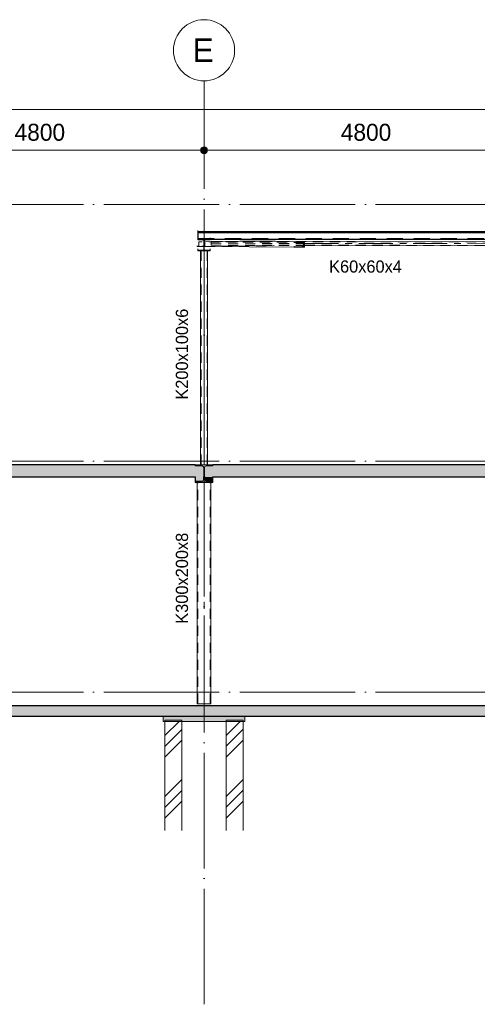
# Model space of a CAD drawing. Header units: millimetres. Extents: x -1359 to 538036, y -4592 to 9900.
# Tile 23 of 43: x 296271 to 303005, y -4592 to 9900. Entities that reach past the tile are written whole.
import ezdxf

# ---------------------------------------------------------------- set-up
doc = ezdxf.new("R2010")
doc.units = ezdxf.units.MM
for name, pattern in [('Overhead', [396.875, 238.125, -158.75]), ('WSP_hartlijn', [800, 500, -100, 100, -100]), ('WSP_hhidden', [250, 150, -100]), ('WSP_stramienlijn', [2000, 1700, -150, 0, -150])]:
    doc.linetypes.add(name, pattern=pattern)
for name, color, linetype, lineweight in [('00_algemeen - 0_18mm', 1, 'Continuous', 13), ('00_algemeen - hartlijn', 7, 'WSP_hartlijn', 13), ('00_algemeen - hhidden - 0_13mm', 7, 'WSP_hhidden', 13), ('00_algemeen - overhead', 7, 'Overhead', 13), ('00_maatvoering', 8, 'Continuous', 13), ('00_maatvoering-100', 8, 'Continuous', 13), ('07_stramien', 4, 'Continuous', 13), ('07_stramien - levels', 7, 'Continuous', 13), ('16_funderingsconstructies', 2, 'Continuous', 18), ('17_paalfunderingen - prefab', 2, 'Continuous', 18), ('23_vloeren', 2, 'Continuous', 18), ('23_vloeren - hatch', 1, 'Continuous', 18), ('23_vloeren -cut-', 3, 'Continuous', 25), ('28_hoofddraagconstructies - kolommen en liggers', 1, 'Continuous', 13), ('28_hoofddraagconstructies - kolommen en liggers - staal', 1, 'Continuous', 13), ('28_hoofddraagconstructies - kolommen en liggers - staal -cut-', 2, 'Continuous', 13), ('28_hoofddraagconstructies - tags', 7, 'Continuous', 18)]:
    doc.layers.add(name, color=color, linetype=linetype, lineweight=lineweight)
doc.layers.add('16_funderingsconstructies - voeten en balken', color=2, linetype='Continuous')
doc.styles.add('Revittext', font='txt', dxfattribs={"height": 250})
doc.styles.add('Revittext_1', font='txt', dxfattribs={"height": 180})
doc.styles.add('Revittext_2', font='txt', dxfattribs={"height": 350})
doc.dimstyles.new('WSP_25_-_transparant', dxfattribs={"dimscale": 304.8, "dimtxt": 252.223969, "dimasz": 1.312336, "dimexe": 0.656168, "dimexo": 0.0625, "dimgap": 0.213255, "dimtad": 1, "dimdec": 0, "dimzin": 0, "dimdsep": 46, "dimtxsty": 'Revittext', "dimblk1": 'DOTSMALL', "dimblk2": 'DOTSMALL', "dimsah": 1, "dimcen": 0.09, "dimdle": 0.656168, "dimazin": 0, "dimtfac": 1, "dimtdec": 4, "dimtix": 1, "dimtmove": 0, "dimatfit": 3, "dimfxl": 0.656168, "dimfxlon": 1, "dimtvp": 1, "dimtolj": 1, "dimtzin": 0, "dimarcsym": 2})
pattern_1 = [(45, (9142.7, 0), (-449.013, 449.013), []), (45, (9301.45, 0), (0, 898.026), []), (45, (8983.95, 0), (0, 898.026), [])]

# ---------------------------------------------------------------- blocks, each defined once
blk = doc.blocks.new('28_WSP_SC_staal - RHS v18-0 - RHSH 300x200x8 - S275-1336330-as 4')
at = {"layer": '00_algemeen - hartlijn'}
blk.add_line((33800, -170), (33800, 3090), dxfattribs=at)
at = {"layer": '00_algemeen - hhidden - 0_13mm'}
for p, q in [((33708, -170), (33708, 3090)), ((33892, -170), (33892, 3090))]:
    blk.add_line(p, q, dxfattribs=at)
blk = doc.blocks.new('Floors 5 - Floors 5-1342812-as 4')
at = {"layer": '23_vloeren - hatch', "linetype": 'WSP_hhidden', "lineweight": 13}
blk.add_hatch(color=256, dxfattribs=at).paths.add_polyline_path([(24229, 3107), (24330, 3107), (24330, 3170), (24205, 3170), (24205, 3131), (24208, 3120), (24217, 3111)])
at = {"layer": '23_vloeren -cut-'}
for p, q in [((24205, 3170), (24205, 3131)), ((24229, 3107), (24330, 3107)), ((24330, 3107), (24330, 3170))]:
    blk.add_line(p, q, dxfattribs=at)
blk.add_arc((24229, 3131), 24, 180, 270, dxfattribs=at)
blk = doc.blocks.new('Floors 7 - Floors 7-1343910-as 4')
at = {"layer": '23_vloeren - hatch', "linetype": 'WSP_hhidden', "lineweight": 13}
h = blk.add_hatch(color=256, dxfattribs=at)
h.paths.add_polyline_path([(24171, 3107), (24183, 3111), (24192, 3120), (24195, 3131), (24195, 3170), (24070, 3170), (24070, 3107)])
h.paths.add_polyline_path([(19423, 3146), (19510, 3146), (19510, 3170), (19405, 3170), (19405, 3164), (19410, 3151)])
at = {"layer": '23_vloeren -cut-'}
for p, q in [((19405, 3170), (19405, 3164)), ((19423, 3146), (19510, 3146)), ((19510, 3146), (19510, 3170)), ((24070, 3170), (24070, 3107)), ((24070, 3107), (24171, 3107)), ((24195, 3131), (24195, 3170))]:
    blk.add_line(p, q, dxfattribs=at)
for centre, radius, start, end in [((19423, 3164), 18, 180, 270), ((24171, 3131), 24, 270, 0)]:
    blk.add_arc(centre, radius, start, end, dxfattribs=at)
blk = doc.blocks.new('28_WSP_SC_staal - RHS v18-0 - RHSH 200x100x6 - S275-1336394-as 4')
at = {"layer": '00_algemeen - hartlijn'}
blk.add_line((24200, 3350), (24200, 6496), dxfattribs=at)
at = {"layer": '00_algemeen - hhidden - 0_13mm'}
for p, q in [((24156, 3350), (24156, 6496)), ((24244, 3350), (24244, 6496))]:
    blk.add_line(p, q, dxfattribs=at)
at = {"layer": '28_hoofddraagconstructies - kolommen en liggers', "linetype": 'WSP_hhidden'}
for p, q in [((24156, 6496), (24156, 6506)), ((24200, 6496), (24200, 6506)), ((24244, 6496), (24244, 6506))]:
    blk.add_line(p, q, dxfattribs=at)
blk = doc.blocks.new('17_WSP_FD_prefab - fundatiepaal v18-0 - 250x250-V70-as 4')
at = {"layer": '16_funderingsconstructies', "lineweight": 13}
h = blk.add_hatch(dxfattribs=at)
h.set_pattern_fill('FP_1', color=50, style=0, pattern_type=2)
h.set_pattern_definition(pattern_1)
h.paths.add_polyline_path([(24525, -2034), (24775, -2034), (24775, -430), (24525, -430), (24525, -515)])
at = {"layer": '16_funderingsconstructies', "color": 135, "lineweight": 13}
for p, q in [((24525, -430), (24525, -410)), ((24775, -410), (24525, -410)), ((24775, -410), (24775, -430))]:
    blk.add_line(p, q, dxfattribs=at)
at = {"layer": '17_paalfunderingen - prefab', "color": 55}
for p, q in [((24525, -2034), (24525, -430)), ((24775, -430), (24775, -2034))]:
    blk.add_line(p, q, dxfattribs=at)
blk = doc.blocks.new('17_WSP_FD_prefab - fundatiepaal v18-0 - 250x250-V71-as 4')
at = {"layer": '16_funderingsconstructies', "lineweight": 13}
h = blk.add_hatch(dxfattribs=at)
h.set_pattern_fill('FP_1', color=50, style=0, pattern_type=2)
h.set_pattern_definition(pattern_1)
h.paths.add_polyline_path([(23875, -2034), (23875, -430), (23625, -430), (23625, -2034)])
at = {"layer": '16_funderingsconstructies', "color": 135, "lineweight": 13}
for p, q in [((23625, -430), (23625, -410)), ((23875, -410), (23625, -410)), ((23875, -410), (23875, -430))]:
    blk.add_line(p, q, dxfattribs=at)
at = {"layer": '17_paalfunderingen - prefab', "color": 55}
for p, q in [((23625, -2034), (23625, -430)), ((23875, -430), (23875, -2034))]:
    blk.add_line(p, q, dxfattribs=at)
blk = doc.blocks.new('28_WSP_SF_staal - RHS v18-0 - SHSC 60x60x4 - S275-1328994-as 4')
at = {"layer": '00_algemeen - hartlijn'}
blk.add_line((25679, 6607), (28997, 6602), dxfattribs=at)
at = {"layer": '00_algemeen - hhidden - 0_13mm'}
for p, q in [((24303, 6635), (28997, 6628)), ((25679, 6581), (28997, 6576))]:
    blk.add_line(p, q, dxfattribs=at)
at = {"layer": '28_hoofddraagconstructies - kolommen en liggers', "linetype": 'WSP_hhidden'}
for p, q in [((24303, 6587), (24303, 6631)), ((24303, 6631), (24303, 6631)), ((24303, 6609), (25679, 6607)), ((24303, 6579), (24303, 6587)), ((24303, 6583), (25679, 6581)), ((24303, 6579), (25679, 6577)), ((29000, 6632), (28997, 6632)), ((28997, 6628), (29000, 6628)), ((28997, 6602), (29000, 6602)), ((28997, 6576), (29000, 6576)), ((28997, 6572), (29000, 6572)), ((29000, 6632), (29000, 6624)), ((29000, 6624), (29000, 6580)), ((29000, 6580), (29000, 6572))]:
    blk.add_line(p, q, dxfattribs=at)
at = {"layer": '28_hoofddraagconstructies - kolommen en liggers - staal'}
for p, q in [((28997, 6632), (24303, 6639)), ((24303, 6631), (24303, 6639)), ((25679, 6577), (28997, 6572))]:
    blk.add_line(p, q, dxfattribs=at)
blk = doc.blocks.new('28_WSP_SF_staal - HE v21-0 - HE180A-1315366-as 4')
at = {"layer": '28_hoofddraagconstructies - kolommen en liggers', "linetype": 'WSP_hhidden'}
blk.add_line((24200, 6691), (24200, 6667), dxfattribs=at)
blk = doc.blocks.new('28_WSP_SF_staal - HFL v21-0 - Lequ 70x70x7-1304589-as 4')
at = {"layer": '28_hoofddraagconstructies - kolommen en liggers', "linetype": 'WSP_hhidden'}
for p, q in [((24171, 6565), (24171, 6562)), ((24171, 6562), (24213, 6562)), ((24203, 6569), (24173, 6569)), ((24203, 6570), (24176, 6569)), ((24208, 6628), (24208, 6578)), ((24213, 6562), (24212, 6632)), ((24213, 6562), (25233, 6574)), ((24406, 6635), (24303, 6633)), ((24723, 6638), (24414, 6635))]:
    blk.add_line(p, q, dxfattribs=at)
for centre, major_axis, start_param, end_param in [((24173, 6565), (-0.05, 4.5), 0, 1.564047), ((24203, 6578), (-0.1, 9), 3.134843, 4.705639), ((24211, 6628), (-0.05, 4.5), 0, 1.564047)]:
    blk.add_ellipse(centre, major_axis=major_axis, ratio=0.599976, start_param=start_param, end_param=end_param, dxfattribs=at)
at = {"layer": '28_hoofddraagconstructies - kolommen en liggers - staal'}
for p, q in [((24303, 6633), (24211, 6632)), ((25246, 6644), (24731, 6638))]:
    blk.add_line(p, q, dxfattribs=at)
blk = doc.blocks.new('28_WSP_SF_staal - HFL v21-0 - Lequ 70x70x7-1304255-as 4')
at = {"layer": '28_hoofddraagconstructies - kolommen en liggers', "linetype": 'WSP_hhidden'}
blk.add_hatch(color=256, dxfattribs=at).paths.add_polyline_path([(25679, 6552), (25679, 6622), (25670, 6622), (25663, 6618), (25663, 6566), (25660, 6564), (25653, 6560), (25646, 6559), (25643, 6559), (25525, 6559), (25523, 6558), (25521, 6555), (25521, 6553), (25653, 6552)])
for p, q in [((25672, 6622), (24129, 6632)), ((24203, 6562), (24197, 6562))]:
    blk.add_line(p, q, dxfattribs=at)
at = {"layer": '28_hoofddraagconstructies - kolommen en liggers - staal'}
for p, q in [((24097, 6562), (24097, 6565)), ((24197, 6562), (24097, 6562)), ((24099, 6569), (24121, 6569)), ((24125, 6578), (24125, 6628)), ((24127, 6632), (24129, 6632)), ((25521, 6553), (24203, 6562))]:
    blk.add_line(p, q, dxfattribs=at)
for centre, major_axis, start_param, end_param in [((24099, 6565), (0.03, 4.5), 0.00296, 1.573756), ((24121, 6578), (0.06, 9), 3.144552, 4.715348), ((24127, 6628), (0.03, 4.5), 0.00296, 1.573756)]:
    blk.add_ellipse(centre, major_axis=major_axis, ratio=0.443836, start_param=start_param, end_param=end_param, dxfattribs=at)
at = {"layer": '28_hoofddraagconstructies - kolommen en liggers - staal -cut-'}
for p, q in [((25521, 6555), (25521, 6553)), ((25521, 6553), (25679, 6552)), ((25643, 6559), (25531, 6560)), ((25663, 6618), (25663, 6568)), ((25679, 6622), (25673, 6622)), ((25679, 6552), (25679, 6622))]:
    blk.add_line(p, q, dxfattribs=at)
at = {"layer": '28_hoofddraagconstructies - kolommen en liggers - staal -cut-', "flags": 128}
for points in [[(25531, 6560), (25529, 6560), (25528, 6560), (25526, 6559), (25525, 6559), (25523, 6558), (25522, 6558), (25522, 6557), (25521, 6556), (25521, 6555)], [(25663, 6568), (25663, 6566), (25662, 6565), (25660, 6564), (25658, 6562), (25656, 6561), (25653, 6560), (25649, 6560), (25646, 6559), (25643, 6559)], [(25673, 6622), (25671, 6622), (25670, 6622), (25668, 6621), (25666, 6621), (25665, 6620), (25664, 6620), (25663, 6619), (25663, 6618), (25663, 6618)]]:
    blk.add_lwpolyline(points, dxfattribs=at)
blk = doc.blocks.new('Grid - Stramienbol 9_0mm-3500-as 4')
at = {"layer": '07_stramien'}
blk.add_circle((5000, 9450), 450, dxfattribs=at)
blk = doc.blocks.new('DIMBLOCK60-as 4')
at = {"layer": '00_maatvoering-100'}
h = blk.add_hatch(color=256, dxfattribs=at)
edge = h.paths.add_edge_path()
edge.add_arc((294184, 7979), 50, 0, 360)
h = blk.add_hatch(color=256, dxfattribs=at)
edge = h.paths.add_edge_path()
edge.add_arc((298984, 7979), 50, 0, 360)
for p, q in [((294184, 8179), (294184, 7779)), ((294184, 7979), (294184, 8179)), ((298984, 8179), (298984, 7779)), ((298984, 7979), (298984, 8179)), ((294184, 7979), (298984, 7979))]:
    blk.add_line(p, q, dxfattribs=at)
for centre in [(294184, 7979), (298984, 7979)]:
    blk.add_circle(centre, 50, dxfattribs=at)
at = {"layer": '00_maatvoering-100', "color": 0, "insert": (296196, 8368), "char_height": 250, "width": 931.29, "attachment_point": 1, "line_spacing_factor": 0.931288, "style": 'Revittext'}
blk.add_mtext('4800', dxfattribs=at)
blk = doc.blocks.new('_DotSmall')
at = {"color": 0, "linetype": 'ByBlock', "const_width": 0.5}
blk.add_lwpolyline([(-0.0625, 0, 1), (0.0625, 0, 1)], format="xyb", close=True, dxfattribs=at)
blk = doc.blocks.new('DIMBLOCK61-as 4')
at = {"layer": '00_maatvoering-100'}
h = blk.add_hatch(color=256, dxfattribs=at)
edge = h.paths.add_edge_path()
edge.add_arc((298984, 7979), 50, 0, 360)
h = blk.add_hatch(color=256, dxfattribs=at)
edge = h.paths.add_edge_path()
edge.add_arc((303784, 7979), 50, 0, 360)
for p, q in [((298984, 8179), (298984, 7779)), ((298984, 7979), (298984, 8179)), ((303784, 8179), (303784, 7779)), ((303784, 7979), (303784, 8179)), ((298984, 7979), (303784, 7979))]:
    blk.add_line(p, q, dxfattribs=at)
for centre in [(298984, 7979), (303784, 7979)]:
    blk.add_circle(centre, 50, dxfattribs=at)
at = {"layer": '00_maatvoering-100', "color": 0, "insert": (300996, 8368), "char_height": 250, "width": 931.29, "attachment_point": 1, "line_spacing_factor": 0.931288, "style": 'Revittext'}
blk.add_mtext('4800', dxfattribs=at)
blk = doc.blocks.new('DIMBLOCK65-as 4')
at = {"layer": '00_maatvoering-100'}
h = blk.add_hatch(color=256, dxfattribs=at)
edge = h.paths.add_edge_path()
edge.add_arc((294184, 8579), 50, 0, 360)
h = blk.add_hatch(color=256, dxfattribs=at)
edge = h.paths.add_edge_path()
edge.add_arc((313384, 8579), 50, 0, 360)
for p, q in [((294184, 8779), (294184, 8379)), ((294184, 8579), (294184, 8779)), ((313384, 8779), (313384, 8379)), ((313384, 8579), (313384, 8779)), ((294184, 8579), (313584, 8579))]:
    blk.add_line(p, q, dxfattribs=at)
for centre in [(294184, 8579), (313384, 8579)]:
    blk.add_circle(centre, 50, dxfattribs=at)
at = {"layer": '00_maatvoering-100', "color": 0, "insert": (303299, 8968), "char_height": 250, "width": 1164.11, "attachment_point": 1, "line_spacing_factor": 0.931288, "style": 'Revittext'}
blk.add_mtext('19200', dxfattribs=at)

msp = doc.modelspace()

# ---------------------------------------------------------------- hatches: boundary and pattern name
at = {"layer": '16_funderingsconstructies - voeten en balken'}
msp.add_hatch(color=90, dxfattribs=at).paths.add_polyline_path([(299252, -430), (299584.1, -430), (299584.1, -350), (298384.1, -350), (298384.1, -430), (298694.4, -430)])
at = {"layer": '23_vloeren - hatch'}
h = msp.add_hatch(color=256, dxfattribs=at)
h.paths.add_polyline_path([(294188.8, 3170), (298979.1, 3170), (298979.1, 3308.5), (298975.8, 3320.5), (298967.1, 3329.3), (298955.1, 3332.5), (298854.1, 3332.5), (298854.1, 3350), (294294.1, 3350), (294294.1, 3334), (294206.8, 3334), (294194.1, 3328.7), (294188.8, 3316), (294188.8, 3284)])
h.paths.add_polyline_path([(305385.7, 3170), (308579.1, 3170), (308579.1, 3308.5), (308575.8, 3320.5), (308567.1, 3329.3), (308555.1, 3332.5), (308454.1, 3332.5), (308454.1, 3350), (303914.1, 3350), (303914.1, 3332.5), (303813.1, 3332.5), (303801.1, 3329.3), (303792.3, 3320.5), (303789.1, 3308.5), (303789.1, 3170), (304270.5, 3170)])
h.paths.add_polyline_path([(300924.9, 3170), (303779.1, 3170), (303779.1, 3308.5), (303775.8, 3320.5), (303767.1, 3329.3), (303755.1, 3332.5), (303654.1, 3332.5), (303654.1, 3350), (299114.1, 3350), (299114.1, 3332.5), (299013.1, 3332.5), (299001.1, 3329.3), (298992.3, 3320.5), (298989.1, 3308.5), (298989.1, 3170), (299809.6, 3170)])
h.paths.add_polyline_path([(313379.3, 3170), (313379.3, 3316), (313374, 3328.7), (313361.3, 3334), (313274.1, 3334), (313274.1, 3350), (308714.1, 3350), (308714.1, 3332.5), (308613.1, 3332.5), (308601.1, 3329.3), (308591.9, 3319), (308589.1, 3308.5), (308589.1, 3170), (313192.1, 3170)])
msp.add_hatch(color=10, dxfattribs=at).paths.add_polyline_path([(313384.1, -350), (313484.1, -350), (313484.1, -200), (279684.1, -200), (279684.1, -350), (309846.5, -350)])
at = {"layer": '28_hoofddraagconstructies - kolommen en liggers - staal'}
for points in [[(299042.9, 6495.9), (299074.1, 6495.9), (299074.1, 6505.4), (298998.7, 6505.8), (298992.7, 6508.7), (298988.5, 6513.9), (298987.1, 6520.4), (298987.4, 6645.8), (298990.3, 6651.8), (298995.5, 6656), (299002.1, 6657.4), (299074.1, 6657.4), (299074.1, 6666.9), (298894.1, 6666.9), (298894.1, 6657.4), (298969.4, 6657.1), (298975.4, 6654.2), (298979.6, 6648.9), (298981.1, 6642.4), (298980.7, 6517.1), (298977.8, 6511.1), (298972.6, 6506.9), (298966.1, 6505.4), (298894.1, 6505.4), (298894.1, 6495.9), (298973.2, 6495.9)], [(298854.1, 3090), (299114.1, 3090), (299114.1, 3107.5), (299013.1, 3107.5), (299001.1, 3110.7), (298992.3, 3119.5), (298989.1, 3131.5), (298989.1, 3308.5), (298992.3, 3320.5), (299001.1, 3329.3), (299013.1, 3332.5), (299114.1, 3332.5), (299114.1, 3350), (298854.1, 3350), (298854.1, 3332.5), (298955.1, 3332.5), (298967.1, 3329.3), (298975.8, 3320.5), (298979.1, 3308.5), (298979.1, 3131.5), (298975.8, 3119.5), (298967.1, 3110.7), (298955.1, 3107.5), (298854.1, 3107.5)]]:
    msp.add_hatch(color=256, dxfattribs=at).paths.add_polyline_path(points)

# ---------------------------------------------------------------- linework, layer by layer
at = {"layer": '00_algemeen - 0_18mm'}
msp.add_line((298894.1, 6764.4), (313384.1, 6764.4), dxfattribs=at)
at = {"layer": '00_algemeen - overhead'}
msp.add_line((298894.1, 6678), (313384.1, 6678), dxfattribs=at)
at = {"layer": '07_stramien', "linetype": 'WSP_stramienlijn'}
msp.add_line((298984.1, -4592.4), (298984.1, 9000), dxfattribs=at)
at = {"layer": '07_stramien - levels', "linetype": 'WSP_stramienlijn'}
for p, q in [((277507.5, 7180), (314159.6, 7180)), ((277507.5, 3400), (314159.6, 3400)), ((277507.5, 0), (314159.6, 0))]:
    msp.add_line(p, q, dxfattribs=at)
at = {"layer": '16_funderingsconstructies - voeten en balken', "color": 55, "lineweight": 18}
for p, q in [((298384.1, -350), (298384.1, -430)), ((299584.1, -430), (298384.1, -430)), ((299584.1, -430), (299584.1, -350))]:
    msp.add_line(p, q, dxfattribs=at)
at = {"layer": '23_vloeren'}
for p, q in [((298894.1, 6799), (298894.1, 6775.2)), ((298854.1, 3332.5), (298854.1, 3350)), ((299114.1, 3350), (299114.1, 3332.5)), ((298955.1, 3332.5), (298854.1, 3332.5)), ((298979.1, 3170), (298979.1, 3308.5)), ((298989.1, 3308.5), (298989.1, 3170)), ((299114.1, 3332.5), (299013.1, 3332.5))]:
    msp.add_line(p, q, dxfattribs=at)
for centre, start, end in [((298955.1, 3308.5), 360, 90), ((299013.1, 3308.5), 90, 180)]:
    msp.add_arc(centre, 24, start, end, dxfattribs=at)
at = {"layer": '23_vloeren -cut-'}
for p, q in [((313384.1, 6775.2), (298894.1, 6775.2)), ((298894.1, 6775.2), (298894.1, 6667.2)), ((298894.1, 6667.2), (313384.1, 6667.2)), ((298854.1, 3350), (294294.1, 3350)), ((303654.1, 3350), (299114.1, 3350)), ((294294.1, 3170), (298854.1, 3170)), ((299114.1, 3170), (303654.1, 3170))]:
    msp.add_line(p, q, dxfattribs=at)
at = {"layer": '23_vloeren -cut-', "color": 8}
for p, q in [((313484.1, -200), (279684.1, -200)), ((279784.1, -350), (313384.1, -350))]:
    msp.add_line(p, q, dxfattribs=at)
at = {"layer": '28_hoofddraagconstructies - kolommen en liggers', "linetype": 'WSP_hhidden'}
for p, q in [((298894.1, 6666.9), (298894.1, 6667.2)), ((299074.1, 6690.7), (299074.1, 6666.9)), ((298934.1, 6506.2), (298934.1, 6496)), ((298943.1, 6506.2), (298934.1, 6506.2)), ((298943.1, 6506.2), (298970.5, 6506.2)), ((298970.8, 6506.2), (298997.3, 6506.2)), ((298977.8, 6511.1), (298975.4, 6508.7)), ((298997.6, 6506.2), (299025.1, 6506.2)), ((299025.1, 6506.2), (299034.1, 6506.2)), ((299034.1, 6496), (299034.1, 6506.2))]:
    msp.add_line(p, q, dxfattribs=at)
at = {"layer": '28_hoofddraagconstructies - kolommen en liggers', "linetype": 'WSP_hhidden', "flags": 128}
for points in [[(298981.1, 6520.4), (298980.7, 6517.1), (298979.6, 6513.9)], [(298992.7, 6508.7), (298990.3, 6511.1), (298989.1, 6512.9)]]:
    msp.add_lwpolyline(points, dxfattribs=at)
at = {"layer": '28_hoofddraagconstructies - kolommen en liggers - staal'}
for p, q in [((298894.1, 6529.2), (298894.1, 6505.4)), ((299074.1, 6529.2), (299074.1, 6505.4)), ((298934.1, 6495.9), (298934.1, 3350)), ((299034.1, 3350), (299034.1, 6495.9)), ((298854.1, 3350), (298854.1, 3332.5)), ((299114.1, 3332.5), (299114.1, 3350)), ((298854.1, 3332.5), (298955.1, 3332.5)), ((298979.1, 3308.5), (298979.1, 3170)), ((298989.1, 3170), (298989.1, 3308.5)), ((299013.1, 3332.5), (299114.1, 3332.5)), ((298884.1, 3090), (298884.1, -170)), ((299084.1, -170), (299084.1, 3090)), ((298884.1, -170), (298896.1, -170)), ((299072.1, -170), (298896.1, -170)), ((299084.1, -170), (299072.1, -170))]:
    msp.add_line(p, q, dxfattribs=at)
for centre, start, end in [((298955.1, 3308.5), 0, 90), ((299013.1, 3308.5), 90, 180)]:
    msp.add_arc(centre, 24, start, end, dxfattribs=at)
at = {"layer": '28_hoofddraagconstructies - kolommen en liggers - staal -cut-'}
for p, q in [((298894.1, 6666.9), (298894.1, 6657.4)), ((299074.1, 6666.9), (298894.1, 6666.9)), ((299074.1, 6657.4), (299074.1, 6666.9)), ((298894.1, 6657.4), (298966.1, 6657.4)), ((298981.1, 6642.4), (298981.1, 6520.4)), ((298987.1, 6520.4), (298987.1, 6642.4)), ((299002.1, 6657.4), (299074.1, 6657.4)), ((298966.1, 6505.4), (298894.1, 6505.4)), ((298894.1, 6505.4), (298894.1, 6495.9)), ((298894.1, 6495.9), (299074.1, 6495.9)), ((298979.6, 6513.9), (298977.8, 6511.1)), ((299074.1, 6505.4), (299002.1, 6505.4)), ((299074.1, 6495.9), (299074.1, 6505.4)), ((299114.1, 3350), (298854.1, 3350)), ((298955.1, 3107.5), (298854.1, 3107.5)), ((298854.1, 3107.5), (298854.1, 3090)), ((298854.1, 3090), (299114.1, 3090)), ((298979.1, 3170), (298979.1, 3131.5)), ((298989.1, 3131.5), (298989.1, 3170)), ((299114.1, 3107.5), (299013.1, 3107.5)), ((299114.1, 3090), (299114.1, 3107.5))]:
    msp.add_line(p, q, dxfattribs=at)
at = {"layer": '28_hoofddraagconstructies - kolommen en liggers - staal -cut-', "flags": 128}
for points in [[(298966.1, 6657.4), (298969.4, 6657.1), (298972.6, 6656), (298975.4, 6654.2), (298977.8, 6651.8), (298979.6, 6648.9), (298980.7, 6645.8), (298981.1, 6642.4)], [(298987.1, 6642.4), (298987.4, 6645.8), (298988.5, 6648.9), (298990.3, 6651.8), (298992.7, 6654.2), (298995.5, 6656), (298998.7, 6657.1), (299002.1, 6657.4)], [(298975.4, 6508.7), (298972.6, 6506.9), (298969.4, 6505.8), (298966.1, 6505.4)], [(298989, 6513), (298988.5, 6513.9), (298987.4, 6517.1), (298987.1, 6520.4)], [(299002.1, 6505.4), (298998.7, 6505.8), (298995.5, 6506.9), (298992.7, 6508.7)]]:
    msp.add_lwpolyline(points, dxfattribs=at)
at = {"layer": '28_hoofddraagconstructies - kolommen en liggers - staal -cut-'}
for centre, start, end in [((298955.1, 3131.5), 270, 0), ((299013.1, 3131.5), 180, 270)]:
    msp.add_arc(centre, 24, start, end, dxfattribs=at)

# ---------------------------------------------------------------- block references
at = {"layer": '00_algemeen - hhidden - 0_13mm'}
msp.add_blockref('28_WSP_SC_staal - RHS v18-0 - RHSH 300x200x8 - S275-1336330-as 4', (265184.1, 0), dxfattribs=at)
at = {"layer": '07_stramien'}
msp.add_blockref('Grid - Stramienbol 9_0mm-3500-as 4', (293984.1, 0), dxfattribs=at)
at = {"layer": '16_funderingsconstructies', "color": 135, "lineweight": 13}
for name in ['17_WSP_FD_prefab - fundatiepaal v18-0 - 250x250-V71-as 4', '17_WSP_FD_prefab - fundatiepaal v18-0 - 250x250-V70-as 4']:
    msp.add_blockref(name, (274784.1, 0), dxfattribs=at)
at = {"layer": '23_vloeren'}
for name in ['Floors 7 - Floors 7-1343910-as 4', 'Floors 5 - Floors 5-1342812-as 4']:
    msp.add_blockref(name, (274784.1, 0), dxfattribs=at)
at = {"layer": '28_hoofddraagconstructies - kolommen en liggers', "linetype": 'WSP_hhidden'}
for name in ['28_WSP_SF_staal - HE v21-0 - HE180A-1315366-as 4', '28_WSP_SF_staal - HFL v21-0 - Lequ 70x70x7-1304255-as 4', '28_WSP_SF_staal - HFL v21-0 - Lequ 70x70x7-1304589-as 4', '28_WSP_SF_staal - RHS v18-0 - SHSC 60x60x4 - S275-1328994-as 4', '28_WSP_SC_staal - RHS v18-0 - RHSH 200x100x6 - S275-1336394-as 4']:
    msp.add_blockref(name, (274784.1, 0), dxfattribs=at)

# ---------------------------------------------------------------- texts
at = {"layer": '07_stramien', "insert": (298815.4, 9625.6), "char_height": 350, "width": 400.844, "attachment_point": 1, "style": 'Revittext_2'}
msp.add_mtext('E', dxfattribs=at)
at = {"layer": '28_hoofddraagconstructies - tags', "lineweight": 13, "insert": (300824.8, 6357.5), "char_height": 180, "width": 1314.767, "attachment_point": 1, "rotation": 359.92205, "style": 'Revittext_1'}
msp.add_mtext('K60x60x4', dxfattribs=at)
at = {"layer": '28_hoofddraagconstructies - tags', "lineweight": 13, "char_height": 180, "width": 1651.476, "attachment_point": 1, "rotation": 90, "style": 'Revittext_1', "bg_fill": 3, "box_fill_scale": 1.25, "bg_fill_color": 256, "bg_fill_true_color": 13158600, "bg_fill_transparency": 0}
for s, insert in [('K200x100x6', (298568.4, 4307.6)), ('K300x200x8', (298568.4, 1009.6))]:
    msp.add_mtext(s, dxfattribs=dict(at, insert=insert))

# ---------------------------------------------------------------- dimensions: what is measured, and where the dimension line sits
at = {"layer": '00_maatvoering'}
for base, p1, p2, override, picture, middle in [((313384.1, 8579), (294184.1, 8779), (313384.1, 8779), {"dimpost": '<>', "dimfxl": 19200}, 'DIMBLOCK65-as 4', (303784.1, 8771.6)), ((298984.1, 7979), (294184.1, 8179), (298984.1, 8179), {"dimpost": '<>', "dimfxl": 4800}, 'DIMBLOCK60-as 4', (296584.1, 8171.6)), ((303784.1, 7979), (298984.1, 8179), (303784.1, 8179), {"dimpost": '<>', "dimfxl": 4800}, 'DIMBLOCK61-as 4', (301384.1, 8171.6))]:
    dim = msp.add_linear_dim(base=base, p1=p1, p2=p2, dimstyle='WSP_25_-_transparant', override=override, dxfattribs=at)
    dim.commit()
    dim.dimension.update_dxf_attribs({"geometry": picture, "text_midpoint": middle})

doc.saveas('drawing.dxf')
